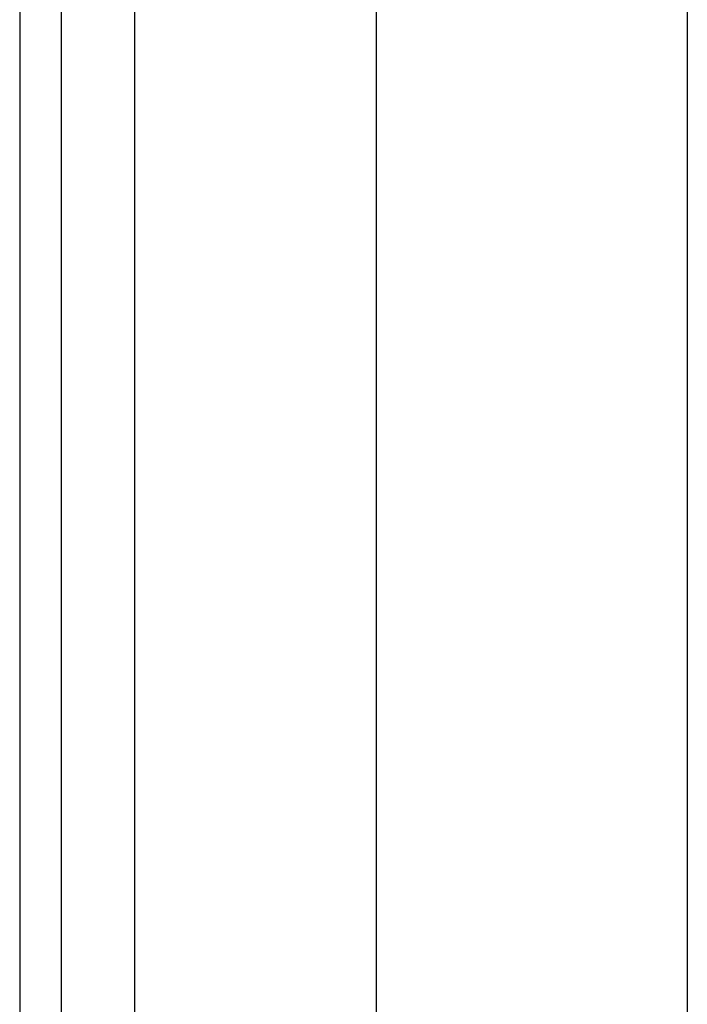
# Model space of a CAD drawing. Header units: inches. Extents: x 4 to 105, y 5 to 58.
# Tile 60 of 133: x 3.518 to 4.364, y 30.546 to 31.795. Entities that reach past the tile are written whole.
import ezdxf

# ---------------------------------------------------------------- set-up
doc = ezdxf.new("R2010")
doc.units = ezdxf.units.IN
doc.header["$MEASUREMENT"] = 0
doc.layers.add('Visible Edges(ANSI)', color=7, linetype='Continuous', lineweight=25)
doc.layers.add('Visible Tangent Edges(ANSI)', color=7, linetype='Continuous', lineweight=25)

msp = doc.modelspace()

# ---------------------------------------------------------------- linework, layer by layer
at = {"layer": 'Visible Edges(ANSI)'}
for p, q in [((3.5179, 39.1425), (3.5179, 9.6315)), ((3.5709, 9.6315), (3.5709, 39.1425)), ((3.9699, 14.1184), (3.9699, 34.6556)), ((4.3636, 34.6546), (4.3636, 14.1194))]:
    msp.add_line(p, q, dxfattribs=at)
at = {"layer": 'Visible Tangent Edges(ANSI)'}
msp.add_line((3.6639, 9.6315), (3.6639, 39.1425), dxfattribs=at)

doc.saveas('drawing.dxf')
